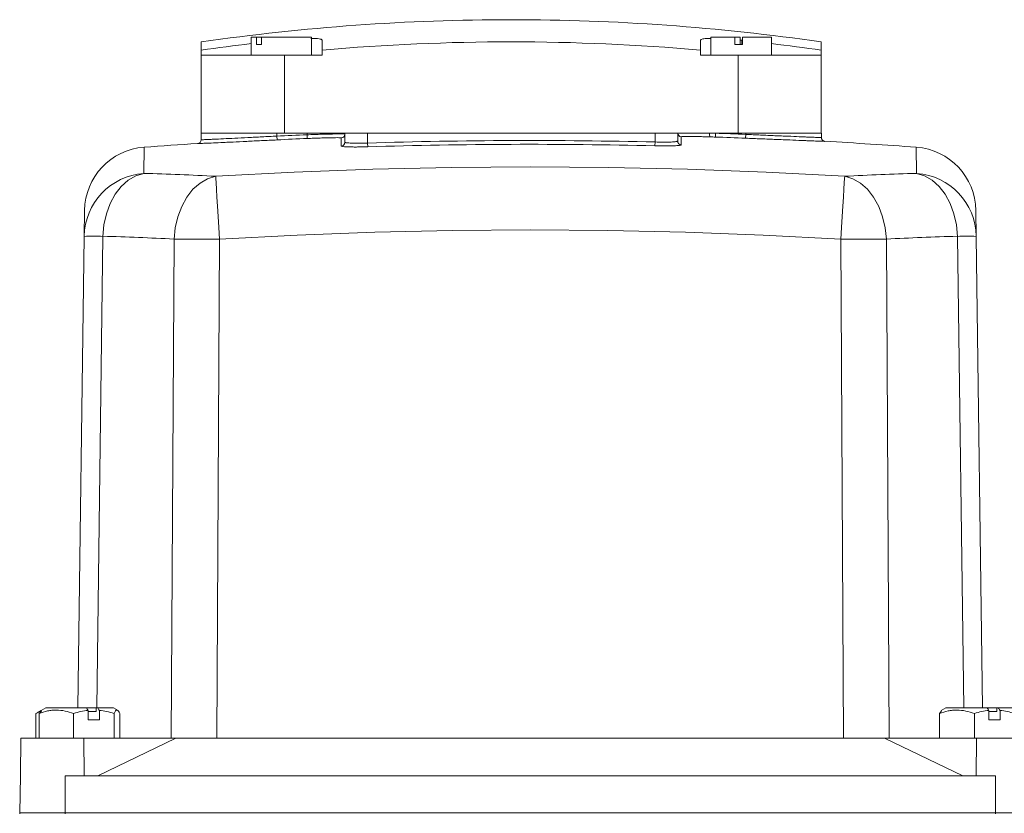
# Model space of a CAD drawing. Header units: millimetres. Extents: x 96 to 854, y -4 to 851.
# Tile 16 of 24: x 147 to 277, y 746 to 851. Entities that reach past the tile are written whole.
import ezdxf

# ---------------------------------------------------------------- set-up
doc = ezdxf.new("R2010")
doc.units = ezdxf.units.MM

msp = doc.modelspace()

# ---------------------------------------------------------------- linework, layer by layer
at = {"color": 7, "linetype": 'Continuous', "lineweight": 15}
for p, q in [((177.44, 849.05), (177.44, 846.65)), ((178.14, 849.05), (177.44, 849.05)), ((178.14, 848.05), (178.14, 849.05)), ((178.14, 849.05), (178.8, 849.05)), ((185.44, 849.05), (178.8, 849.05)), ((178.8, 849.05), (178.8, 848.05)), ((185.44, 846.65), (185.44, 849.05)), ((238.25, 849.05), (238.25, 846.65)), ((241.42, 849.05), (238.25, 849.05)), ((241.42, 848.05), (241.42, 849.05)), ((241.42, 849.05), (242.09, 849.05)), ((242.09, 849.05), (242.09, 848.05)), ((242.42, 849.05), (242.42, 848.05)), ((246.25, 849.05), (242.42, 849.05)), ((246.25, 846.65), (246.25, 849.05)), ((170.86, 847.32), (170.86, 848.42)), ((178.8, 848.05), (178.14, 848.05)), ((186.85, 848.64), (186.85, 847.32)), ((236.85, 847.32), (236.85, 848.64)), ((242.42, 848.05), (241.42, 848.05)), ((242.09, 848.66), (242.35, 848.64)), ((252.84, 848.42), (252.84, 847.32)), ((170.86, 846.65), (170.86, 847.32)), ((170.86, 846.65), (170.86, 836.35)), ((181.85, 846.65), (170.86, 846.65)), ((181.85, 846.65), (181.85, 836.35)), ((186.85, 846.65), (181.85, 846.65)), ((186.85, 847.32), (186.85, 846.65)), ((236.85, 846.65), (236.85, 847.32)), ((241.85, 846.65), (236.85, 846.65)), ((241.85, 846.65), (241.85, 836.35)), ((252.84, 846.65), (241.85, 846.65)), ((252.84, 847.32), (252.84, 846.65)), ((252.84, 846.65), (252.84, 836.35)), ((170.85, 835.47), (170.85, 836.35)), ((170.85, 836.35), (180.85, 836.35)), ((180.85, 835.95), (180.85, 836.35)), ((180.85, 836.35), (184.85, 836.35)), ((180.87, 835.45), (180.85, 835.95)), ((184.85, 836.13), (184.85, 836.35)), ((184.85, 836.35), (189.85, 836.35)), ((184.87, 835.63), (184.85, 836.13)), ((189.85, 836.35), (192.85, 836.35)), ((189.85, 835.14), (189.85, 836.35)), ((192.85, 835.04), (192.85, 836.35)), ((192.85, 836.35), (230.85, 836.35)), ((230.85, 836.35), (233.85, 836.35)), ((230.85, 835.18), (230.85, 836.35)), ((233.85, 835.3), (233.85, 836.35)), ((233.85, 836.35), (238.08, 836.35)), ((234.33, 835.85), (234.33, 834.8)), ((238.08, 836.35), (238.85, 836.35)), ((238.85, 836.33), (238.83, 835.83)), ((238.85, 836.33), (238.85, 836.35)), ((238.85, 836.35), (242.85, 836.35)), ((242.85, 836.18), (242.83, 835.68)), ((242.85, 836.18), (242.85, 836.35)), ((242.85, 836.35), (252.85, 836.35)), ((252.85, 835.76), (252.85, 836.35)), ((189.37, 834.64), (189.37, 835.72)), ((192.85, 835.04), (192.86, 834.54)), ((230.85, 835.18), (230.84, 834.68)), ((155.37, 822.7), (155.42, 826.12)), ((273.28, 826.12), (273.32, 822.7)), ((154.54, 760.35), (155.37, 822.7)), ((166.89, 756.35), (167.26, 822.32)), ((173.27, 822.32), (172.9, 756.35)), ((255.79, 756.35), (255.43, 822.32)), ((261.44, 822.32), (261.8, 756.35)), ((273.32, 822.7), (274.16, 760.35)), ((150.29, 760.35), (149.67, 759.99)), ((155.68, 760.35), (150.29, 760.35)), ((157.03, 760.35), (155.68, 760.35)), ((156.98, 759.85), (156.98, 760.35)), ((157.16, 760.35), (156.98, 760.35)), ((159.24, 760.35), (157.16, 760.35)), ((159.85, 759.99), (159.24, 760.35)), ((269.29, 760.35), (268.69, 760)), ((274.77, 760.35), (269.29, 760.35)), ((276.05, 760.35), (274.77, 760.35)), ((276.05, 759.85), (276.05, 760.35)), ((276.24, 760.35), (276.05, 760.35)), ((278.24, 760.35), (276.24, 760.35)), ((149.33, 759.72), (149, 759.6)), ((149, 759.6), (149, 756.35)), ((149.67, 759.99), (149.15, 759.7)), ((149.41, 759.6), (149.71, 759.92)), ((149.41, 759.6), (149.41, 756.35)), ((153.97, 759.6), (153.97, 756.35)), ((155.9, 758.75), (155.9, 760.01)), ((156.98, 759.85), (155.9, 759.85)), ((157.38, 760.01), (157.38, 758.75)), ((159.32, 759.6), (159.32, 756.35)), ((160.11, 759.6), (160.11, 756.35)), ((268.46, 759.6), (268.73, 759.93)), ((268.46, 759.6), (268.46, 756.35)), ((273.09, 759.6), (273.09, 756.35)), ((275.01, 758.75), (275.01, 760.01)), ((276.05, 759.85), (275.01, 759.85)), ((276.47, 760.01), (276.47, 758.75)), ((157.38, 758.75), (155.9, 758.75)), ((276.47, 758.75), (275.01, 758.75)), ((147.02, 756.35), (146.94, 751.35)), ((155.35, 756.35), (147.02, 756.35)), ((155.35, 756.35), (155.38, 751.35)), ((167.49, 756.35), (155.35, 756.35)), ((157.16, 751.35), (167.49, 756.35)), ((261.21, 756.35), (167.49, 756.35)), ((261.21, 756.35), (271.54, 751.35)), ((273.35, 756.35), (261.21, 756.35)), ((273.35, 756.35), (273.31, 751.35)), ((281.67, 756.35), (273.35, 756.35)), ((146.94, 751.35), (146.85, 746.45)), ((152.85, 751.35), (152.85, 746.45)), ((275.85, 751.35), (152.85, 751.35)), ((275.85, 751.35), (275.85, 746.45)), ((146.85, 746.45), (146.85, 746.35)), ((152.85, 746.45), (146.85, 746.45)), ((152.85, 746.45), (152.85, 746.35)), ((275.85, 746.45), (152.85, 746.45)), ((275.85, 746.45), (275.85, 746.35)), ((281.85, 746.45), (275.85, 746.45))]:
    msp.add_line(p, q, dxfattribs=at)
at = {"color": 8, "linetype": 'Continuous', "lineweight": 15}
for p, q in [((242.35, 848.05), (242.35, 848.64)), ((170.38, 834.97), (170.38, 834.97)), ((253.32, 835.26), (253.32, 835.26)), ((163.3, 834.49), (163.25, 831.02)), ((265.44, 831.02), (265.4, 834.49)), ((157.86, 822.7), (157.03, 760.35)), ((271.67, 760.35), (270.83, 822.7))]:
    msp.add_line(p, q, dxfattribs=at)
at = {"color": 7, "linetype": 'Continuous', "lineweight": 15, "flags": 128}
for points in [[(163.25, 831.02), (162.19, 830.7), (161.19, 830.12), (160.27, 829.3), (159.47, 828.26), (158.81, 827.04), (158.31, 825.68), (157.99, 824.22), (157.86, 822.7)], [(167.26, 822.32), (167.41, 823.84), (167.75, 825.3), (168.27, 826.66), (168.95, 827.88), (169.76, 828.92), (170.69, 829.74), (171.7, 830.32), (172.77, 830.64)], [(172.77, 830.64), (183.15, 831.19), (193.55, 831.57), (203.95, 831.81), (214.35, 831.89), (224.75, 831.81), (235.15, 831.57), (245.54, 831.19), (255.93, 830.64)], [(172.77, 830.64), (172.78, 830.33), (172.82, 829.76), (172.87, 828.94), (172.93, 827.9), (173.01, 826.68), (173.09, 825.31), (173.18, 823.85), (173.27, 822.32)], [(255.43, 822.32), (255.52, 823.85), (255.61, 825.31), (255.69, 826.68), (255.76, 827.9), (255.83, 828.94), (255.88, 829.76), (255.91, 830.33), (255.93, 830.64)], [(255.93, 830.64), (256.99, 830.32), (258, 829.74), (258.93, 828.92), (259.75, 827.88), (260.43, 826.66), (260.94, 825.3), (261.28, 823.84), (261.44, 822.32)], [(270.83, 822.7), (270.7, 824.22), (270.38, 825.68), (269.89, 827.04), (269.22, 828.26), (268.42, 829.3), (267.51, 830.12), (266.5, 830.7), (265.44, 831.02)], [(255.43, 822.32), (245.16, 822.86), (234.9, 823.25), (224.62, 823.48), (214.35, 823.55), (204.07, 823.48), (193.8, 823.25), (183.53, 822.86), (173.27, 822.32)]]:
    msp.add_lwpolyline(points, dxfattribs=at)
at = {"color": 7, "linetype": 'Continuous', "lineweight": 15}
for centre, radius, start, end in [((211.85, 563.48), 287.87, 90.0001, 98.1862), ((211.85, 563.48), 287.87, 81.8138, 90.0001), ((211.85, 563.48), 286.78, 96.8904, 98.2175), ((211.85, 563.48), 284.94, 84.9665, 95.0335), ((211.85, 563.48), 286.78, 81.7825, 83.1096), ((214.35, 136.35), 700.41, 92.41392, 92.74147), ((189.35, 836.22), 0.5, 272.0374, 359.9929), ((234.35, 836.35), 0.5, 180.0084, 268.373), ((234.35, 836.38), 0.5, 183.6342, 268.3734), ((238.97, 836.2), 0.903, 170.6763, 203.0267), ((214.35, 136.35), 699.91, 87.66795, 87.9954), ((214.35, 136.35), 700.41, 87.66795, 87.9954), ((214.35, 136.35), 700, 93.60125, 94.18222), ((170.35, 835.47), 0.5, 273.6012, 0), ((170.35, 835.47), 0.5, 273.6012, 360), ((214.35, 136.35), 699.91, 92.41392, 92.74147), ((189.35, 835.14), 0.5, 271.9912, 359.9508), ((214.35, 136.35), 699.02, 88.64744, 91.76254), ((214.35, 136.35), 698.52, 88.64744, 91.76254), ((234.35, 835.3), 0.5, 180.0497, 268.4174), ((253.35, 835.76), 0.5, 180, 266.8084), ((253.35, 835.76), 0.5, 180, 221.4218), ((214.35, 136.35), 700, 85.81778, 86.80843), ((163.92, 826.01), 8.5, 94.1822, 179.231), ((264.78, 826.01), 8.5, 0.769, 85.8178), ((163.85, 822.57), 8.47, 94.0246, 179.1044), ((154.09, 484.29), 346.86, 86.9133, 88.4862), ((274.61, 484.29), 346.86, 91.5138, 93.0867), ((264.85, 822.57), 8.47, 0.8956, 85.9754), ((156.62, 756.63), 66.08, 88.9208, 91.0792), ((148.81, 480.18), 342.65, 86.9133, 88.4862), ((170.27, 347.82), 474.51, 89.6372, 90.3628), ((258.43, 347.82), 474.51, 89.6372, 90.3628), ((279.89, 480.18), 342.65, 91.5138, 93.0867), ((272.08, 756.63), 66.08, 88.9208, 91.0792)]:
    msp.add_arc(centre, radius, start, end, dxfattribs=at)
at = {"color": 8, "linetype": 'Continuous', "lineweight": 15}
msp.add_arc((253.35, 835.76), 0.5, 221.4218, 266.8084, dxfattribs=at)
at = {"color": 7, "linetype": 'Continuous', "lineweight": 15}
for points, knots in [([(185.36, 848.87), (185.58, 848.87), (186.24, 848.87), (186.74, 848.78), (186.82, 848.68), (186.85, 848.64)], [0, 0, 0, 0, 0.234061, 0.684974, 1, 1, 1, 1]), ([(236.85, 848.64), (236.92, 848.69), (237.05, 848.81), (237.64, 848.88), (238.18, 848.87), (238.25, 848.87)], [0, 0, 0, 0, 0.464165, 0.928511, 1, 1, 1, 1]), ([(170.85, 835.47), (170.85, 835.46), (170.91, 835.47), (171.11, 835.48), (171.19, 835.48), (171.38, 835.49), (171.6, 835.5), (171.88, 835.51), (172.19, 835.53), (172.36, 835.53), (172.91, 835.56), (173.32, 835.58), (174.24, 835.63), (174.76, 835.65), (175.84, 835.7), (176.42, 835.73), (177.33, 835.78), (177.64, 835.79), (178.27, 835.82), (178.58, 835.84), (179.54, 835.89), (180.19, 835.92), (180.85, 835.95)], [0, 0, 0, 0, 0.125, 0.125, 0.1875, 0.1875, 0.25, 0.3125, 0.3125, 0.375, 0.375, 0.5, 0.5, 0.625, 0.625, 0.75, 0.75, 0.8125, 0.8125, 0.875, 0.875, 1, 1, 1, 1]), ([(184.85, 836.13), (185.18, 836.15), (185.5, 836.16), (186.15, 836.18), (186.46, 836.19), (187.07, 836.21), (187.36, 836.22), (187.9, 836.23), (188.15, 836.23), (188.61, 836.24), (188.83, 836.24), (189.19, 836.25), (189.34, 836.25), (189.53, 836.24), (189.59, 836.24), (189.68, 836.24), (189.72, 836.24), (189.82, 836.23), (189.85, 836.23), (189.85, 836.22)], [0, 0, 0, 0, 0.125, 0.125, 0.25, 0.25, 0.375, 0.375, 0.5, 0.5, 0.625, 0.625, 0.75, 0.75, 0.8125, 0.8125, 0.875, 0.875, 1, 1, 1, 1]), ([(238.14, 835.85), (237.87, 835.86), (237.62, 835.87), (237.11, 835.88), (236.87, 835.89), (236.41, 835.9), (236.19, 835.9), (235.77, 835.91), (235.58, 835.91), (235.24, 835.91), (235.09, 835.91), (234.82, 835.91), (234.7, 835.91), (234.43, 835.9), (234.33, 835.89), (234.33, 835.88)], [0, 0, 0, 0, 0.125, 0.125, 0.25, 0.25, 0.375, 0.375, 0.5, 0.5, 0.625, 0.625, 0.75, 0.75, 1, 1, 1, 1]), ([(234.33, 835.88), (234.33, 835.87), (234.33, 835.87), (234.33, 835.86), (234.33, 835.86), (234.33, 835.85), (234.33, 835.85)], [0, 0, 0, 0, 0.000999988, 0.000999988, 0.000999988, 0.001327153, 0.001327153, 0.001327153, 0.001327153]), ([(242.85, 836.18), (243.51, 836.15), (244.16, 836.12), (245.13, 836.08), (245.45, 836.06), (246.07, 836.04), (246.69, 836.01), (247.28, 835.99), (247.85, 835.96), (248.14, 835.95), (248.96, 835.92), (249.46, 835.9), (250.15, 835.87), (250.37, 835.86), (250.79, 835.84), (250.98, 835.83), (251.53, 835.81), (251.84, 835.8), (252.21, 835.78), (252.32, 835.78), (252.51, 835.77), (252.59, 835.77), (252.78, 835.76), (252.85, 835.76), (252.85, 835.76)], [0, 0, 0, 0, 0.125, 0.125, 0.1875, 0.1875, 0.25, 0.3125, 0.3125, 0.375, 0.375, 0.5, 0.5, 0.5625, 0.5625, 0.625, 0.625, 0.75, 0.75, 0.8125, 0.8125, 0.875, 0.875, 1, 1, 1, 1]), ([(180.87, 835.45), (180.18, 835.42), (179.5, 835.39), (178.49, 835.34), (178.16, 835.33), (177.5, 835.29), (177.18, 835.28), (176.22, 835.23), (175.62, 835.2), (174.77, 835.16), (174.49, 835.15), (173.95, 835.13), (173.7, 835.11), (172.97, 835.08), (172.54, 835.06), (171.96, 835.03), (171.78, 835.03), (171.46, 835.01), (171.17, 835), (170.94, 834.99), (170.74, 834.98), (170.65, 834.98), (170.45, 834.97), (170.38, 834.97), (170.38, 834.97)], [0, 0, 0, 0, 0.125, 0.125, 0.1875, 0.1875, 0.25, 0.25, 0.375, 0.375, 0.4375, 0.4375, 0.5, 0.5, 0.625, 0.625, 0.6875, 0.6875, 0.75, 0.8125, 0.8125, 0.875, 0.875, 1, 1, 1, 1]), ([(189.37, 835.72), (189.37, 835.73), (189.34, 835.73), (189.22, 835.74), (189.14, 835.74), (188.91, 835.75), (188.77, 835.75), (188.45, 835.74), (188.26, 835.74), (187.84, 835.73), (187.62, 835.73), (187.12, 835.72), (186.86, 835.71), (186.32, 835.69), (186.04, 835.68), (185.46, 835.66), (185.17, 835.65), (184.87, 835.63)], [0, 0, 0, 0, 0.125, 0.125, 0.25, 0.25, 0.375, 0.375, 0.5, 0.5, 0.625, 0.625, 0.75, 0.75, 0.875, 0.875, 1, 1, 1, 1]), ([(192.86, 834.54), (192.63, 834.53), (192.41, 834.53), (191.96, 834.52), (191.74, 834.52), (191.31, 834.51), (191.11, 834.51), (190.73, 834.52), (190.55, 834.52), (190.23, 834.53), (190.08, 834.54), (189.83, 834.55), (189.72, 834.56), (189.55, 834.58), (189.48, 834.59), (189.39, 834.62), (189.37, 834.63), (189.37, 834.64)], [0, 0, 0, 0, 0.125, 0.125, 0.25, 0.25, 0.375, 0.375, 0.5, 0.5, 0.625, 0.625, 0.75, 0.75, 0.875, 0.875, 1, 1, 1, 1]), ([(189.85, 835.14), (189.85, 835.13), (189.87, 835.12), (189.94, 835.09), (190, 835.08), (190.15, 835.06), (190.24, 835.05), (190.46, 835.04), (190.59, 835.03), (190.86, 835.02), (191.02, 835.02), (191.35, 835.01), (191.52, 835.01), (191.88, 835.02), (192.07, 835.02), (192.46, 835.03), (192.65, 835.03), (192.85, 835.04)], [0, 0, 0, 0, 0.125, 0.125, 0.25, 0.25, 0.375, 0.375, 0.5, 0.5, 0.625, 0.625, 0.75, 0.75, 0.875, 0.875, 1, 1, 1, 1]), ([(234.33, 834.8), (234.33, 834.79), (234.31, 834.78), (234.22, 834.75), (234.16, 834.74), (233.98, 834.72), (233.87, 834.71), (233.62, 834.69), (233.47, 834.69), (233.15, 834.67), (232.97, 834.67), (232.59, 834.66), (232.39, 834.66), (231.97, 834.66), (231.75, 834.66), (231.3, 834.67), (231.07, 834.67), (230.84, 834.68)], [0, 0, 0, 0, 0.125, 0.125, 0.25, 0.25, 0.375, 0.375, 0.5, 0.5, 0.625, 0.625, 0.75, 0.75, 0.875, 0.875, 1, 1, 1, 1]), ([(230.85, 835.18), (231.24, 835.16), (231.64, 835.16), (232.18, 835.16), (232.35, 835.16), (232.68, 835.17), (232.83, 835.17), (233.11, 835.18), (233.24, 835.19), (233.45, 835.21), (233.55, 835.22), (233.7, 835.24), (233.75, 835.25), (233.83, 835.28), (233.85, 835.29), (233.85, 835.3)], [0, 0, 0, 0, 0.25, 0.25, 0.375, 0.375, 0.5, 0.5, 0.625, 0.625, 0.75, 0.75, 0.875, 0.875, 1, 1, 1, 1]), ([(253.32, 835.26), (253.32, 835.26), (253.25, 835.26), (253.05, 835.27), (252.97, 835.27), (252.77, 835.28), (252.65, 835.29), (252.26, 835.3), (251.94, 835.31), (251.36, 835.33), (251.16, 835.34), (250.72, 835.36), (250.49, 835.37), (249.76, 835.4), (249.24, 835.42), (248.38, 835.45), (248.08, 835.46), (247.47, 835.49), (246.86, 835.51), (246.21, 835.54), (245.56, 835.57), (245.22, 835.58), (244.21, 835.62), (243.52, 835.65), (242.83, 835.68)], [0, 0, 0, 0, 0.125, 0.125, 0.1875, 0.1875, 0.25, 0.25, 0.375, 0.375, 0.4375, 0.4375, 0.5, 0.5, 0.625, 0.625, 0.6875, 0.6875, 0.75, 0.8125, 0.8125, 0.875, 0.875, 1, 1, 1, 1]), ([(153.97, 759.6), (153.23, 759.87), (152.47, 760.05), (151.5, 760.05), (151.31, 760.04), (150.92, 760), (150.73, 759.97), (150.16, 759.85), (149.78, 759.74), (149.41, 759.6)], [0, 0, 0, 0, 0.5, 0.5, 0.625, 0.625, 0.75, 0.75, 1, 1, 1, 1]), ([(153.97, 759.6), (154.29, 759.7), (154.61, 759.79), (155.25, 759.92), (155.58, 759.98), (155.9, 760.01)], [0, 0, 0, 0, 0.5, 0.5, 1, 1, 1, 1]), ([(160.11, 759.6), (159.98, 759.87), (159.85, 760.05), (159.68, 760.05), (159.65, 760.04), (159.58, 760), (159.55, 759.97), (159.45, 759.85), (159.38, 759.74), (159.32, 759.6)], [0, 0, 0, 0, 0.5, 0.5, 0.625, 0.625, 0.75, 0.75, 1, 1, 1, 1]), ([(273.09, 759.6), (272.33, 759.87), (271.57, 760.05), (270.58, 760.05), (270.38, 760.04), (269.99, 760), (269.8, 759.97), (269.22, 759.85), (268.84, 759.74), (268.46, 759.6)], [0, 0, 0, 0, 0.5, 0.5, 0.625, 0.625, 0.75, 0.75, 1, 1, 1, 1]), ([(278.39, 759.6), (278.08, 759.7), (277.76, 759.79), (277.12, 759.92), (276.8, 759.98), (276.47, 760.01)], [0, 0, 0, 0, 0.5, 0.5, 1, 1, 1, 1])]:
    msp.add_open_spline(points, degree=3, knots=knots, dxfattribs=at)
for points in [[(238.08, 836.35), (238.33, 836.34), (238.59, 836.33), (238.85, 836.33)], [(238.83, 835.83), (238.6, 835.84), (238.37, 835.84), (238.14, 835.85)], [(155.68, 760.35), (155.75, 760.24), (155.83, 760.12), (155.9, 760.01)], [(157.38, 760.01), (157.31, 760.12), (157.23, 760.24), (157.16, 760.35)], [(274.77, 760.35), (274.85, 760.24), (274.93, 760.12), (275.01, 760.01)], [(276.47, 760.01), (276.4, 760.12), (276.32, 760.24), (276.24, 760.35)], [(157.38, 760.01), (158.05, 759.94), (158.69, 759.8), (159.32, 759.6)], [(275.01, 760.01), (274.35, 759.94), (273.71, 759.8), (273.09, 759.6)]]:
    msp.add_open_spline(points, degree=3, dxfattribs=at)

doc.saveas('drawing.dxf')
